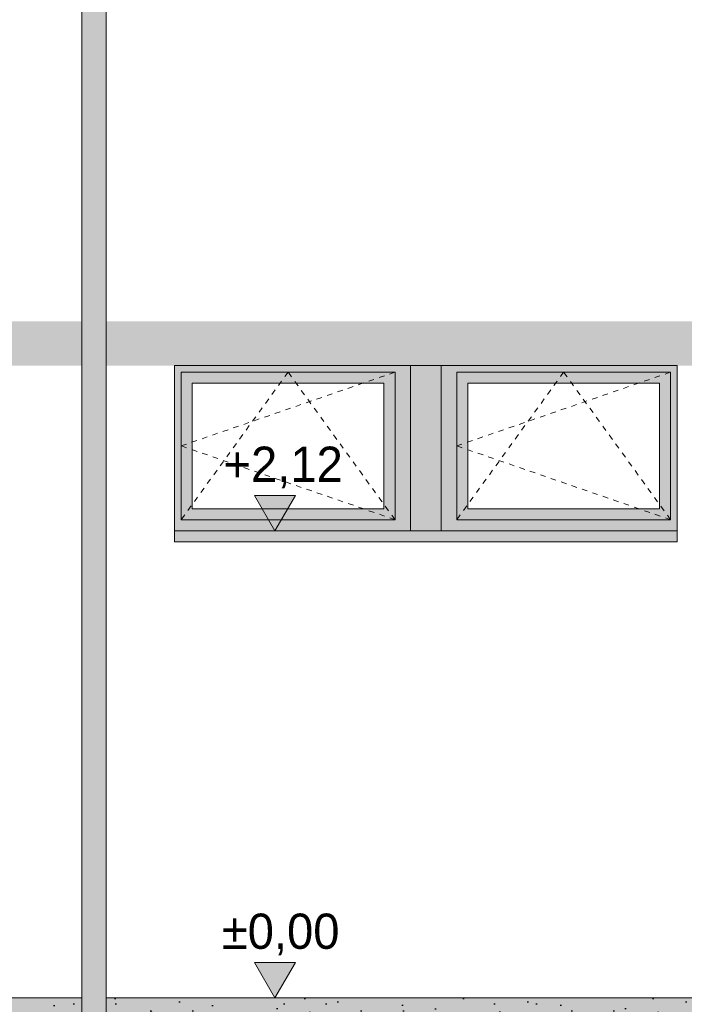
# Model space of a CAD drawing. Extents: x -366324 to -207045, y 68808 to 138616.
# Tile 155 of 170: x -234279 to -231265, y 126908 to 131378. Entities that reach past the tile are written whole.
import ezdxf

# ---------------------------------------------------------------- set-up
doc = ezdxf.new("R2010")
doc.units = 0
doc.header["$MEASUREMENT"] = 0
doc.linetypes.add('Hidden Line', pattern=[50, 25, -25])
for name, color, linetype, lineweight in [('Arch kolorystyka_Nr_Pióra__1', 7, 'Continuous', 25), ('Arch kolorystyka_Nr_Pióra__41', 7, 'Continuous', 15), ('Arch okna_Nr_Pióra__21', 7, 'Continuous', 9), ('Arch rynny_Nr_Pióra__21', 7, 'Continuous', 9), ('Arch wymiary_Nr_Pióra__21', 7, 'Continuous', 9), ('Arch ściany zewnętrzne_Nr_Pióra__21', 7, 'Continuous', 9)]:
    doc.layers.add(name, color=color, linetype=linetype, lineweight=lineweight)
for name, color, linetype, lineweight, true_color in [('Arch kolorystyka_Nr_Pióra__2', 7, 'Continuous', 13, 0x7f7f7f), ('Arch kolorystyka_Nr_Pióra__4', 7, 'Continuous', 9, 0x029e21), ('Arch kolorystyka_Nr_Pióra__81', 7, 'Continuous', 9, 0x5d5d5d)]:
    doc.layers.add(name, color=color, linetype=linetype, lineweight=lineweight, true_color=true_color)
doc.layers.add('Arch wymiary', color=7, linetype='Continuous')
doc.styles.add('GENERATED_STYLE_1', font='txt')

# ---------------------------------------------------------------- blocks, each defined once
blk = doc.blocks.new('Wymiary_242', base_point=(-233121.7, 129058.4))
at = {"layer": 'Arch wymiary_Nr_Pióra__21', "linetype": 'Continuous'}
blk.add_hatch(color=256, dxfattribs=at).paths.add_polyline_path([(-233121.7, 129058.4), (-233214.5, 129218.4), (-233028.9, 129218.4)], flags=0)
for p, q in [((-233121.7, 129058.4), (-233214.5, 129218.4)), ((-233214.5, 129218.4), (-233028.9, 129218.4)), ((-233028.9, 129218.4), (-233121.7, 129058.4)), ((-233121.7, 129058.4), (-233241.7, 129058.4)), ((-233121.7, 129058.4), (-233001.7, 129058.4))]:
    blk.add_line(p, q, dxfattribs=at)
at = {"layer": 'Arch wymiary_Nr_Pióra__21', "insert": (-233355.1, 129250.4), "char_height": 160, "attachment_point": 7, "style": 'GENERATED_STYLE_1'}
blk.add_mtext('{+2,12}', dxfattribs=at)
blk = doc.blocks.new('Wymiary_243', base_point=(-233121.7, 126938.4))
at = {"layer": 'Arch wymiary_Nr_Pióra__21', "linetype": 'Continuous'}
blk.add_hatch(color=256, dxfattribs=at).paths.add_polyline_path([(-233121.7, 126938.4), (-233214.5, 127098.4), (-233028.9, 127098.4)], flags=0)
for p, q in [((-233121.7, 126938.4), (-233214.5, 127098.4)), ((-233214.5, 127098.4), (-233028.9, 127098.4)), ((-233028.9, 127098.4), (-233121.7, 126938.4)), ((-233121.7, 126938.4), (-233241.7, 126938.4)), ((-233121.7, 126938.4), (-233001.7, 126938.4))]:
    blk.add_line(p, q, dxfattribs=at)
at = {"layer": 'Arch wymiary_Nr_Pióra__21', "insert": (-233362.6, 127130.4), "char_height": 160, "attachment_point": 7, "style": 'GENERATED_STYLE_1'}
blk.add_mtext('{±0,00}', dxfattribs=at)

msp = doc.modelspace()

# ---------------------------------------------------------------- hatches: boundary and pattern name
at = {"layer": 'Arch kolorystyka_Nr_Pióra__1', "linetype": 'Continuous'}
h = msp.add_hatch(dxfattribs=at)
h.set_pattern_fill('Carpet', color=256, style=0, pattern_type=2)
h.set_pattern_definition([(45, (0, 300), (-95.459415, 95.459415), [0, -90, 0, -135]), (110, (300, 300), (126.858504, 46.17272), [0, -66, 0, -114])])
h.paths.add_polyline_path([(-237396.9, 126898.4), (-237196.9, 126898.4), (-237196.9, 126448.4), (-230771.9, 126448.4), (-230771.9, 126898.4), (-230586.9, 126898.4), (-230586.9, 126918.4), (-230586.9, 126938.4), (-230771.9, 126938.4), (-233886.9, 126938.4), (-233886.9, 126537.6, -0.810981), (-233996.9, 126537.6), (-233996.9, 126938.4), (-237196.9, 126938.4), (-237396.9, 126938.4)], flags=0)
at = {"layer": 'Arch kolorystyka_Nr_Pióra__2', "linetype": 'Continuous'}
h = msp.add_hatch(color=256, dxfattribs=at)
h.paths.add_polyline_path([(-233576.9, 129058.4), (-231296.9, 129058.4), (-231296.9, 129808.4), (-233576.9, 129808.4)], flags=0)
h.paths.add_polyline_path([(-233496.9, 129158.4), (-232626.9, 129158.4), (-232626.9, 129728.4), (-233496.9, 129728.4)], flags=0)
h.paths.add_polyline_path([(-232246.9, 129158.4), (-231376.9, 129158.4), (-231376.9, 129728.4), (-232246.9, 129728.4)], flags=0)
at = {"layer": 'Arch kolorystyka_Nr_Pióra__4', "linetype": 'Continuous'}
msp.add_hatch(color=256, dxfattribs=at).paths.add_polyline_path([(-227356.9, 130008.4), (-236566.9, 130008.4), (-236566.9, 129808.4), (-230586.9, 129808.4), (-229086.9, 129808.4), (-227356.9, 129808.4)], flags=0)
at = {"layer": 'Arch kolorystyka_Nr_Pióra__41', "linetype": 'Continuous'}
for points in [[(-233886.9, 126537.6), (-233886.9, 134102.8, -0.545455), (-233996.9, 134102.8), (-233996.9, 126537.6, 0.810981)], [(-231296.9, 129058.4), (-233576.9, 129058.4), (-233576.9, 129008.4), (-231296.9, 129008.4)]]:
    msp.add_hatch(color=256, dxfattribs=at).paths.add_polyline_path(points, flags=0)
at = {"layer": 'Arch kolorystyka_Nr_Pióra__81', "linetype": 'Continuous', "lineweight": 0, "true_color": 0x454545}
msp.add_hatch(color=250, dxfattribs=at).paths.add_polyline_path([(-237396.9, 126898.4), (-237196.9, 126898.4), (-237196.9, 126448.4), (-230771.9, 126448.4), (-230771.9, 126898.4), (-230586.9, 126898.4), (-230586.9, 126918.4), (-230586.9, 126938.4), (-230771.9, 126938.4), (-233886.9, 126938.4), (-233886.9, 126537.6, -0.810981), (-233996.9, 126537.6), (-233996.9, 126938.4), (-237196.9, 126938.4), (-237396.9, 126938.4)], flags=0)

# ---------------------------------------------------------------- linework, layer by layer
at = {"layer": 'Arch okna_Nr_Pióra__21', "linetype": 'Continuous'}
for p, q in [((-233546.9, 129778.4), (-232576.9, 129778.4)), ((-233546.9, 129778.4), (-233546.9, 129108.4)), ((-232576.9, 129778.4), (-232576.9, 129108.4)), ((-232506.9, 129808.4), (-232506.9, 129058.4)), ((-232366.9, 129808.4), (-232366.9, 129058.4)), ((-232296.9, 129778.4), (-232296.9, 129108.4)), ((-232296.9, 129778.4), (-231326.9, 129778.4)), ((-231326.9, 129778.4), (-231326.9, 129108.4)), ((-233496.9, 129728.4), (-232626.9, 129728.4)), ((-233496.9, 129728.4), (-233496.9, 129158.4)), ((-232626.9, 129728.4), (-232626.9, 129158.4)), ((-232246.9, 129728.4), (-231376.9, 129728.4)), ((-232246.9, 129728.4), (-232246.9, 129158.4)), ((-231376.9, 129728.4), (-231376.9, 129158.4)), ((-233496.9, 129158.4), (-232626.9, 129158.4)), ((-232246.9, 129158.4), (-231376.9, 129158.4)), ((-233546.9, 129108.4), (-232576.9, 129108.4)), ((-232296.9, 129108.4), (-231326.9, 129108.4))]:
    msp.add_line(p, q, dxfattribs=at)
at = {"layer": 'Arch okna_Nr_Pióra__21', "linetype": 'Hidden Line'}
for p, q in [((-233061.9, 129778.4), (-233546.9, 129108.4)), ((-233546.9, 129443.4), (-232576.9, 129778.4)), ((-232576.9, 129108.4), (-233061.9, 129778.4)), ((-231811.9, 129778.4), (-232296.9, 129108.4)), ((-232296.9, 129443.4), (-231326.9, 129778.4)), ((-231326.9, 129108.4), (-231811.9, 129778.4)), ((-232576.9, 129108.4), (-233546.9, 129443.4)), ((-231326.9, 129108.4), (-232296.9, 129443.4))]:
    msp.add_line(p, q, dxfattribs=at)
at = {"layer": 'Arch rynny_Nr_Pióra__21', "linetype": 'Continuous'}
for p, q in [((-233996.9, 134213.4), (-233996.9, 126537.6)), ((-233886.9, 134213.4), (-233886.9, 126537.6))]:
    msp.add_line(p, q, dxfattribs=at)
at = {"layer": 'Arch ściany zewnętrzne_Nr_Pióra__21', "linetype": 'Continuous'}
for p, q in [((-233576.9, 129808.4), (-231296.9, 129808.4)), ((-233576.9, 129808.4), (-233576.9, 129008.4)), ((-231296.9, 129808.4), (-231296.9, 129008.4)), ((-233576.9, 129058.4), (-231296.9, 129058.4)), ((-233576.9, 129008.4), (-231296.9, 129008.4)), ((-237416.9, 126938.4), (-233996.9, 126938.4)), ((-233886.9, 126938.4), (-230586.9, 126938.4))]:
    msp.add_line(p, q, dxfattribs=at)

# ---------------------------------------------------------------- block references
at = {"layer": 'Arch wymiary', "linetype": 'Continuous'}
for name, p in [('Wymiary_242', (-233121.7, 129058.4)), ('Wymiary_243', (-233121.7, 126938.4))]:
    msp.add_blockref(name, p, dxfattribs=at)

doc.saveas('drawing.dxf')
